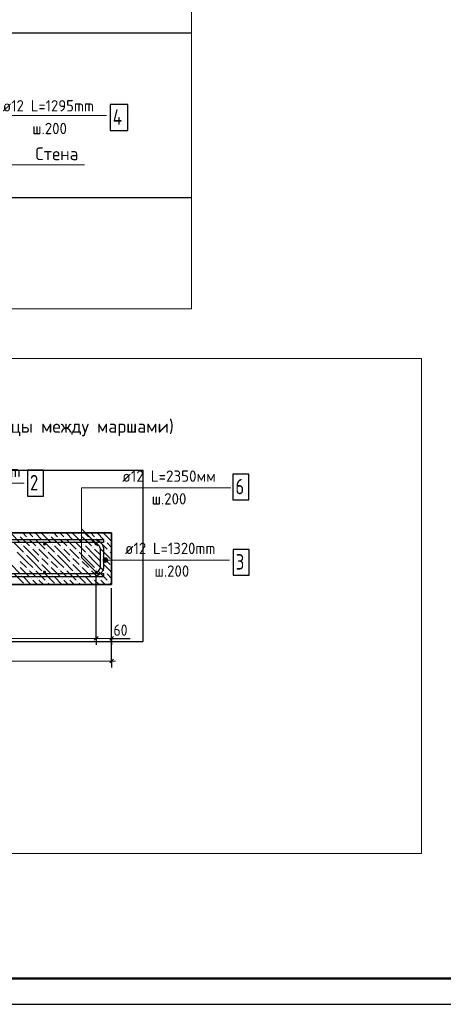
# Model space of a CAD drawing. Header units: millimetres. Extents: x 0 to 21005, y 0 to 14855.
# Tile 8 of 18: x 6752 to 10855, y 0 to 9545. Entities that reach past the tile are written whole.
import ezdxf

# ---------------------------------------------------------------- set-up
doc = ezdxf.new("R2010")
doc.units = ezdxf.units.MM
for name, color, linetype, lineweight in [('Standard', 7, 'Continuous', 25), ('Обрамление П-обр. равн.', 7, 'Continuous', 25), ('Позиционная метка линия выноска', 7, 'Continuous', 13), ('Размерная линия_ общее', 7, 'Continuous', 13), ('Текст_ общее', 7, 'Continuous', 25), ('Фоновоя арматура Х1', 7, 'Continuous', 25)]:
    doc.layers.add(name, color=color, linetype=linetype, lineweight=lineweight)
doc.layers.add('ЖБ Лестница', color=7, linetype='Continuous', lineweight=25, true_color=0xe0e0ff)
doc.layers.add('Размерная выноска', color=7, linetype='Continuous')
doc.styles.add('ISOCPEUR', font='txt')

msp = doc.modelspace()

# ---------------------------------------------------------------- hatches: boundary and pattern name
at = {"linetype": 'Continuous', "lineweight": 25, "transparency": 33554687}
for points in [[(7008, 4462.6), (7006.8, 4468.4), (7003.6, 4473.2), (6998.7, 4476.5), (6993, 4477.6), (6987.2, 4476.5), (6982.3, 4473.2), (6979.1, 4468.4), (6978, 4462.6), (6979.1, 4456.9), (6982.3, 4452), (6987.2, 4448.8), (6993, 4447.6), (6998.7, 4448.8), (7003.6, 4452), (7006.8, 4456.9)], [(7508, 4462.6), (7506.8, 4468.4), (7503.6, 4473.2), (7498.7, 4476.5), (7493, 4477.6), (7487.2, 4476.5), (7482.3, 4473.2), (7479.1, 4468.4), (7478, 4462.6), (7479.1, 4456.9), (7482.3, 4452), (7487.2, 4448.8), (7493, 4447.6), (7498.7, 4448.8), (7503.6, 4452), (7506.8, 4456.9)], [(7008, 4190.1), (7006.8, 4195.9), (7003.6, 4200.7), (6998.7, 4204), (6993, 4205.1), (6987.2, 4204), (6982.3, 4200.7), (6979.1, 4195.9), (6978, 4190.1), (6979.1, 4184.4), (6982.3, 4179.5), (6987.2, 4176.3), (6993, 4175.1), (6998.7, 4176.3), (7003.6, 4179.5), (7006.8, 4184.4)], [(7508, 4190.1), (7506.8, 4195.9), (7503.6, 4200.7), (7498.7, 4204), (7493, 4205.1), (7487.2, 4204), (7482.3, 4200.7), (7479.1, 4195.9), (7478, 4190.1), (7479.1, 4184.4), (7482.3, 4179.5), (7487.2, 4176.3), (7493, 4175.1), (7498.7, 4176.3), (7503.6, 4179.5), (7506.8, 4184.4)]]:
    msp.add_hatch(color=7, dxfattribs=at).paths.add_polyline_path(points)
at = {"layer": 'ЖБ Лестница', "linetype": 'Continuous', "lineweight": 18, "transparency": 33554687}
for points in [[(6829.8, 4518.3), (6833.1, 4521.6), (6836.3, 4518.3), (6833.1, 4515.1)], [(6889.8, 4518.3), (6893.1, 4521.6), (6896.3, 4518.3), (6893.1, 4515.1)], [(6979.8, 4488.3), (6983.1, 4491.6), (6986.3, 4488.3), (6983.1, 4485.1)], [(7039.8, 4548.3), (7043.1, 4551.6), (7046.3, 4548.3), (7043.1, 4545.1)], [(7129.8, 4518.3), (7133.1, 4521.6), (7136.3, 4518.3), (7133.1, 4515.1)], [(7189.8, 4518.3), (7193.1, 4521.6), (7196.3, 4518.3), (7193.1, 4515.1)], [(7279.8, 4488.3), (7283.1, 4491.6), (7286.3, 4488.3), (7283.1, 4485.1)], [(7339.8, 4548.3), (7343.1, 4551.6), (7346.3, 4548.3), (7343.1, 4545.1)], [(7429.8, 4518.3), (7433.1, 4521.6), (7436.3, 4518.3), (7433.1, 4515.1)], [(7489.8, 4518.3), (7493.1, 4521.6), (7496.3, 4518.3), (7493.1, 4515.1)], [(7579.8, 4488.3), (7583.1, 4491.6), (7586.3, 4488.3), (7583.1, 4485.1)], [(7639.8, 4548.3), (7642.7, 4551.1), (7642.7, 4545.5)], [(6769.8, 4458.3), (6773.1, 4461.6), (6776.3, 4458.3), (6773.1, 4455.1)], [(6859.8, 4428.3), (6863.1, 4431.6), (6866.3, 4428.3), (6863.1, 4425.1)], [(6919.8, 4428.3), (6923.1, 4431.6), (6926.3, 4428.3), (6923.1, 4425.1)], [(7009.8, 4398.3), (7013.1, 4401.6), (7016.3, 4398.3), (7013.1, 4395.1)], [(7069.8, 4458.3), (7073.1, 4461.6), (7076.3, 4458.3), (7073.1, 4455.1)], [(7159.8, 4428.3), (7163.1, 4431.6), (7166.3, 4428.3), (7163.1, 4425.1)], [(7219.8, 4428.3), (7223.1, 4431.6), (7226.3, 4428.3), (7223.1, 4425.1)], [(7309.8, 4398.3), (7313.1, 4401.6), (7316.3, 4398.3), (7313.1, 4395.1)], [(7369.8, 4458.3), (7373.1, 4461.6), (7376.3, 4458.3), (7373.1, 4455.1)], [(7459.8, 4428.3), (7463.1, 4431.6), (7466.3, 4428.3), (7463.1, 4425.1)], [(7519.8, 4428.3), (7523.1, 4431.6), (7526.3, 4428.3), (7523.1, 4425.1)], [(7609.8, 4398.3), (7613.1, 4401.6), (7616.3, 4398.3), (7613.1, 4395.1)], [(6799.8, 4368.3), (6803.1, 4371.6), (6806.3, 4368.3), (6803.1, 4365.1)], [(6949.8, 4338.3), (6953.1, 4341.6), (6956.3, 4338.3), (6953.1, 4335.1)], [(7039.8, 4308.3), (7043.1, 4311.6), (7046.3, 4308.3), (7043.1, 4305.1)], [(7099.8, 4368.3), (7103.1, 4371.6), (7106.3, 4368.3), (7103.1, 4365.1)], [(7249.8, 4338.3), (7253.1, 4341.6), (7256.3, 4338.3), (7253.1, 4335.1)], [(7339.8, 4308.3), (7343.1, 4311.6), (7346.3, 4308.3), (7343.1, 4305.1)], [(7399.8, 4368.3), (7403.1, 4371.6), (7406.3, 4368.3), (7403.1, 4365.1)], [(7549.8, 4338.3), (7553.1, 4341.6), (7556.3, 4338.3), (7553.1, 4335.1)], [(7639.8, 4308.3), (7642.7, 4311.1), (7642.7, 4305.5)], [(6829.8, 4218.3), (6833.1, 4221.6), (6836.3, 4218.3), (6833.1, 4215.1)], [(6889.8, 4218.3), (6893.1, 4221.6), (6896.3, 4218.3), (6893.1, 4215.1)], [(6949.8, 4278.3), (6953.1, 4281.6), (6956.3, 4278.3), (6953.1, 4275.1)], [(7039.8, 4248.3), (7043.1, 4251.6), (7046.3, 4248.3), (7043.1, 4245.1)], [(7129.8, 4218.3), (7133.1, 4221.6), (7136.3, 4218.3), (7133.1, 4215.1)], [(7189.8, 4218.3), (7193.1, 4221.6), (7196.3, 4218.3), (7193.1, 4215.1)], [(7249.8, 4278.3), (7253.1, 4281.6), (7256.3, 4278.3), (7253.1, 4275.1)], [(7339.8, 4248.3), (7343.1, 4251.6), (7346.3, 4248.3), (7343.1, 4245.1)], [(7429.8, 4218.3), (7433.1, 4221.6), (7436.3, 4218.3), (7433.1, 4215.1)], [(7489.8, 4218.3), (7493.1, 4221.6), (7496.3, 4218.3), (7493.1, 4215.1)], [(7549.8, 4278.3), (7553.1, 4281.6), (7556.3, 4278.3), (7553.1, 4275.1)], [(7639.8, 4248.3), (7642.7, 4251.1), (7642.7, 4245.5)], [(6769.8, 4158.3), (6773.1, 4161.6), (6776.3, 4158.3), (6773.1, 4155.1)], [(6859.8, 4128.3), (6863.1, 4131.6), (6866.3, 4128.3), (6863.1, 4125.1)], [(6919.8, 4128.3), (6923.1, 4131.6), (6926.3, 4128.3), (6923.1, 4125.1)], [(6979.8, 4188.3), (6983.1, 4191.6), (6986.3, 4188.3), (6983.1, 4185.1)], [(7069.8, 4158.3), (7073.1, 4161.6), (7076.3, 4158.3), (7073.1, 4155.1)], [(7159.8, 4128.3), (7163.1, 4131.6), (7166.3, 4128.3), (7163.1, 4125.1)], [(7219.8, 4128.3), (7223.1, 4131.6), (7226.3, 4128.3), (7223.1, 4125.1)], [(7279.8, 4188.3), (7283.1, 4191.6), (7286.3, 4188.3), (7283.1, 4185.1)], [(7369.8, 4158.3), (7373.1, 4161.6), (7376.3, 4158.3), (7373.1, 4155.1)], [(7459.8, 4128.3), (7463.1, 4131.6), (7466.3, 4128.3), (7463.1, 4125.1)], [(7519.8, 4128.3), (7523.1, 4131.6), (7526.3, 4128.3), (7523.1, 4125.1)], [(7579.8, 4188.3), (7583.1, 4191.6), (7586.3, 4188.3), (7583.1, 4185.1)], [(6801.7, 4070.1), (6803.1, 4071.6), (6804.5, 4070.1)], [(7009.8, 4098.3), (7013.1, 4101.6), (7016.3, 4098.3), (7013.1, 4095.1)], [(7101.7, 4070.1), (7103.1, 4071.6), (7104.5, 4070.1)], [(7309.8, 4098.3), (7313.1, 4101.6), (7316.3, 4098.3), (7313.1, 4095.1)], [(7401.7, 4070.1), (7403.1, 4071.6), (7404.5, 4070.1)], [(7609.8, 4098.3), (7613.1, 4101.6), (7616.3, 4098.3), (7613.1, 4095.1)]]:
    msp.add_hatch(color=7, dxfattribs=at).paths.add_polyline_path(points, flags=16)
at = {"layer": 'Текст_ общее', "linetype": 'Continuous', "lineweight": 13, "transparency": 33554687}
for points in [[(7562.5, 4295.2), (7562.5, 4317.7), (7559.4, 4306.5)], [(7562.5, 4317.7), (7570.6, 4287.1), (7570.6, 4325.8)], [(7562.5, 4317.7), (7562.5, 4295.2), (7570.6, 4287.1)], [(7570.6, 4325.8), (7581.9, 4284), (7581.9, 4329)], [(7570.6, 4325.8), (7570.6, 4287.1), (7581.9, 4284)], [(7581.9, 4329), (7581.9, 4284), (7593.1, 4287.1)], [(7581.9, 4329), (7593.1, 4287.1), (7593.1, 4325.8)], [(7593.1, 4325.8), (7593.1, 4287.1), (7601.2, 4295.2)], [(7593.1, 4325.8), (7601.2, 4295.2), (7601.2, 4317.7)], [(7601.2, 4317.7), (7601.2, 4295.2), (7604.4, 4306.5)]]:
    msp.add_hatch(color=7, dxfattribs=at).paths.add_polyline_path(points)

# ---------------------------------------------------------------- linework, layer by layer
at = {"color": 7, "linetype": 'Continuous', "lineweight": 25, "transparency": 33554687}
for points in [[(8816.7, 4889.2), (8971.7, 4889.2), (8971.7, 5139.2), (8816.7, 5139.2), (8816.7, 4889.2)], [(3580.2, 4507.6), (7565.2, 4507.6), (7565.2, 4477.6), (3580.2, 4477.6), (3580.2, 4507.6)], [(3580.2, 4175.1), (7565.2, 4175.1), (7565.2, 4145.1), (3580.2, 4145.1), (3580.2, 4175.1)]]:
    msp.add_lwpolyline(points, dxfattribs=at)
at = {"layer": 'Standard', "color": 254, "linetype": 'Continuous', "lineweight": 25, "true_color": 0xc4c4ff, "transparency": 33554687}
msp.add_line((3596.9, 7821.8), (8416.2, 7821.8), dxfattribs=at)
at = {"layer": 'Standard', "color": 7, "linetype": 'Continuous', "lineweight": 25, "transparency": 33554687}
msp.add_lwpolyline([(0, 0), (21000, 0), (21000, 14850), (0, 14850), (0, 0)], close=True, dxfattribs=at)
at = {"layer": 'Standard', "color": 7, "linetype": 'Continuous', "lineweight": 50, "transparency": 33554687}
msp.add_lwpolyline([(1000, 14600), (20750, 14600), (20750, 250), (1000, 250), (1000, 14600)], close=True, dxfattribs=at)
at = {"layer": 'Standard', "color": 7, "linetype": 'Continuous', "lineweight": 13, "transparency": 33554687}
for points in [[(8416.2, 10359.2), (2398.2, 10359.2), (2398.2, 6742), (8416.2, 6742), (8416.2, 10359.2)], [(10645.2, 6260.6), (820.5, 6260.6), (820.5, 1461.6), (10645.2, 1461.6), (10645.2, 6260.6)]]:
    msp.add_lwpolyline(points, dxfattribs=at)
at = {"layer": 'Standard', "color": 254, "linetype": 'Continuous', "lineweight": 25, "true_color": 0xc4c4ff, "transparency": 33554687}
for points in [[(8416.2, 9414), (3596.9, 9414), (3596.9, 7821.8)], [(2796.1, 3517), (7948.4, 3517), (7948.4, 5174.5), (2796.1, 5174.5), (2796.1, 3517)]]:
    msp.add_lwpolyline(points, dxfattribs=at)
at = {"layer": 'ЖБ Лестница', "color": 7, "linetype": 'Continuous', "lineweight": 35, "transparency": 33554687}
for p, q in [((7642.7, 4570.1), (4017.7, 4570.1)), ((7642.7, 4070.1), (7642.7, 4570.1)), ((4017.7, 4070.1), (7642.7, 4070.1))]:
    msp.add_line(p, q, dxfattribs=at)
at = {"layer": 'ЖБ Лестница', "color": 9, "linetype": 'Continuous', "lineweight": 18, "true_color": 0xc7c7c7, "transparency": 33554687}
for p, q in [((6668.1, 4563.3), (6758.1, 4473.3)), ((6758.1, 4533.3), (6848.1, 4443.3)), ((6781.3, 4570.1), (6818.1, 4533.3)), ((6841.3, 4570.1), (6878.1, 4533.3)), ((6878.1, 4473.3), (6848.1, 4503.3)), ((6901.3, 4570.1), (6968.1, 4503.3)), ((6908.1, 4503.3), (6998.1, 4413.3)), ((6968.1, 4563.3), (7058.1, 4473.3)), ((7028.1, 4563.3), (7021.3, 4570.1)), ((7058.1, 4533.3), (7148.1, 4443.3)), ((7081.3, 4570.1), (7118.1, 4533.3)), ((7141.3, 4570.1), (7178.1, 4533.3)), ((7178.1, 4473.3), (7148.1, 4503.3)), ((7201.3, 4570.1), (7268.1, 4503.3)), ((7208.1, 4503.3), (7298.1, 4413.3)), ((7268.1, 4563.3), (7358.1, 4473.3)), ((7328.1, 4563.3), (7321.3, 4570.1)), ((7358.1, 4533.3), (7448.1, 4443.3)), ((7381.3, 4570.1), (7418.1, 4533.3)), ((7441.3, 4570.1), (7478.1, 4533.3)), ((7478.1, 4473.3), (7448.1, 4503.3)), ((7501.3, 4570.1), (7568.1, 4503.3)), ((7508.1, 4503.3), (7598.1, 4413.3)), ((7568.1, 4563.3), (7642.7, 4488.7)), ((7628.1, 4563.3), (7621.3, 4570.1)), ((6698.1, 4473.3), (6788.1, 4383.3)), ((6878.1, 4353.3), (6788.1, 4443.3)), ((6908.1, 4443.3), (6878.1, 4473.3)), ((6878.1, 4413.3), (6938.1, 4353.3)), ((6938.1, 4413.3), (7028.1, 4323.3)), ((6998.1, 4473.3), (7088.1, 4383.3)), ((7178.1, 4353.3), (7088.1, 4443.3)), ((7208.1, 4443.3), (7178.1, 4473.3)), ((7178.1, 4413.3), (7238.1, 4353.3)), ((7238.1, 4413.3), (7328.1, 4323.3)), ((7298.1, 4473.3), (7388.1, 4383.3)), ((7478.1, 4353.3), (7388.1, 4443.3)), ((7508.1, 4443.3), (7478.1, 4473.3)), ((7478.1, 4413.3), (7538.1, 4353.3)), ((7538.1, 4413.3), (7628.1, 4323.3)), ((7598.1, 4473.3), (7642.7, 4428.7)), ((6818.1, 4293.3), (6728.1, 4383.3)), ((6818.1, 4353.3), (6878.1, 4293.3)), ((6878.1, 4353.3), (6938.1, 4293.3)), ((6998.1, 4293.3), (6968.1, 4323.3)), ((7118.1, 4293.3), (7028.1, 4383.3)), ((7118.1, 4353.3), (7178.1, 4293.3)), ((7178.1, 4353.3), (7238.1, 4293.3)), ((7298.1, 4293.3), (7268.1, 4323.3)), ((7418.1, 4293.3), (7328.1, 4383.3)), ((7418.1, 4353.3), (7478.1, 4293.3)), ((7478.1, 4353.3), (7538.1, 4293.3)), ((7598.1, 4293.3), (7568.1, 4323.3)), ((7642.7, 4368.7), (7628.1, 4383.3)), ((6668.1, 4263.3), (6758.1, 4173.3)), ((6758.1, 4293.3), (6818.1, 4233.3)), ((6758.1, 4233.3), (6848.1, 4143.3)), ((6818.1, 4293.3), (6878.1, 4233.3)), ((6878.1, 4173.3), (6848.1, 4203.3)), ((6878.1, 4293.3), (6968.1, 4203.3)), ((6908.1, 4203.3), (6998.1, 4113.3)), ((6968.1, 4263.3), (7058.1, 4173.3)), ((7028.1, 4263.3), (6998.1, 4293.3)), ((7058.1, 4293.3), (7118.1, 4233.3)), ((7058.1, 4233.3), (7148.1, 4143.3)), ((7118.1, 4293.3), (7178.1, 4233.3)), ((7178.1, 4173.3), (7148.1, 4203.3)), ((7178.1, 4293.3), (7268.1, 4203.3)), ((7208.1, 4203.3), (7298.1, 4113.3)), ((7268.1, 4263.3), (7358.1, 4173.3)), ((7328.1, 4263.3), (7298.1, 4293.3)), ((7358.1, 4293.3), (7418.1, 4233.3)), ((7358.1, 4233.3), (7448.1, 4143.3)), ((7418.1, 4293.3), (7478.1, 4233.3)), ((7478.1, 4173.3), (7448.1, 4203.3)), ((7478.1, 4293.3), (7568.1, 4203.3)), ((7508.1, 4203.3), (7598.1, 4113.3)), ((7568.1, 4263.3), (7642.7, 4188.7)), ((7628.1, 4263.3), (7598.1, 4293.3)), ((6698.1, 4173.3), (6788.1, 4083.3)), ((6861.3, 4070.1), (6788.1, 4143.3)), ((6908.1, 4143.3), (6878.1, 4173.3)), ((6878.1, 4113.3), (6921.3, 4070.1)), ((6938.1, 4113.3), (6981.3, 4070.1)), ((6998.1, 4173.3), (7088.1, 4083.3)), ((7161.3, 4070.1), (7088.1, 4143.3)), ((7208.1, 4143.3), (7178.1, 4173.3)), ((7178.1, 4113.3), (7221.3, 4070.1)), ((7238.1, 4113.3), (7281.3, 4070.1)), ((7298.1, 4173.3), (7388.1, 4083.3)), ((7461.3, 4070.1), (7388.1, 4143.3)), ((7508.1, 4143.3), (7478.1, 4173.3)), ((7478.1, 4113.3), (7521.3, 4070.1)), ((7538.1, 4113.3), (7581.3, 4070.1)), ((7598.1, 4173.3), (7642.7, 4128.7)), ((7041.3, 4070.1), (7028.1, 4083.3)), ((7341.3, 4070.1), (7328.1, 4083.3)), ((7641.3, 4070.1), (7628.1, 4083.3))]:
    msp.add_line(p, q, dxfattribs=at)
at = {"layer": 'Обрамление П-обр. равн.', "color": 7, "linetype": 'Continuous', "lineweight": 25, "transparency": 33554687}
for points in [[(7628.4, 8471.7), (7798.4, 8471.7), (7798.4, 8721.7), (7628.4, 8721.7), (7628.4, 8471.7)], [(8820.4, 4158.8), (8975.4, 4158.8), (8975.4, 4408.8), (8820.4, 4408.8), (8820.4, 4158.8)]]:
    msp.add_lwpolyline(points, dxfattribs=at)
at = {"layer": 'Обрамление П-обр. равн.', "color": 38, "linetype": 'Continuous', "lineweight": 25, "true_color": 0x5f1e0f, "transparency": 33554687}
for points in [[(6038.7, 4507.6), (7465.1, 4507.6), (7483.4, 4505.1), (7502.5, 4498.8), (7520, 4489), (7534.5, 4476.9), (7546.5, 4462.5), (7556.3, 4444.9), (7562.6, 4425.9), (7565.2, 4407.6), (7565.2, 4245.2), (7562.6, 4226.9), (7556.3, 4207.8), (7546.5, 4190.3), (7534.5, 4175.8), (7520, 4163.8), (7502.5, 4154), (7483.4, 4147.7), (7465.1, 4145.1), (6038.7, 4145.1)], [(6038.7, 4175.1), (7463, 4175.1), (7476.6, 4177), (7490.3, 4181.5), (7502.9, 4188.6), (7513.2, 4197.1), (7521.7, 4207.4), (7528.7, 4219.9), (7533.3, 4233.7), (7535.2, 4247.2), (7535.2, 4405.5), (7533.3, 4419.1), (7528.7, 4432.8), (7521.7, 4445.4), (7513.2, 4455.6), (7502.9, 4464.2), (7490.3, 4471.2), (7476.6, 4475.7), (7463, 4477.6), (6038.7, 4477.6)]]:
    msp.add_lwpolyline(points, dxfattribs=at)
at = {"layer": 'Позиционная метка линия выноска', "color": 7, "linetype": 'Continuous', "lineweight": 13, "transparency": 33554687}
for p, q in [((7379.1, 8137.5), (6466.3, 8137.5)), ((7490.3, 4471.2), (7351.5, 4610))]:
    msp.add_line(p, q, dxfattribs=at)
for points in [[(5642.7, 4462.6), (5784.1, 4604), (5784.1, 5051.8), (6794.1, 5051.8)], [(7492.9, 4190.1), (7351.5, 4331.5), (7351.5, 5006.5), (8795.8, 5006.5)]]:
    msp.add_lwpolyline(points, dxfattribs=at)
at = {"layer": 'Размерная выноска', "color": 7, "linetype": 'Continuous', "lineweight": -3, "transparency": 33554687}
msp.add_line((7642.7, 3547.3), (7822.7, 3547.3), dxfattribs=at)
at = {"layer": 'Размерная линия_ общее', "color": 253, "linetype": 'Continuous', "lineweight": -3, "true_color": 0xa0a0a0, "transparency": 33554687}
for p, q in [((7642.7, 3327.9), (7642.7, 4032.6)), ((7492.9, 3547.3), (7492.9, 3609.8)), ((7492.9, 3547.3), (7492.9, 3484.8)), ((7642.7, 3547.3), (7642.7, 3609.8)), ((7642.7, 3547.3), (7642.7, 3484.8)), ((7642.7, 3327.9), (7642.7, 3390.4)), ((7642.7, 3327.9), (7642.7, 3265.4))]:
    msp.add_line(p, q, dxfattribs=at)
at = {"layer": 'Размерная линия_ общее', "color": 7, "linetype": 'Continuous', "lineweight": 13, "transparency": 33554687}
for p, q in [((4142.7, 3547.3), (7492.9, 3547.3)), ((7492.9, 3547.3), (7642.7, 3547.3)), ((7642.7, 3547.3), (7680.2, 3547.3)), ((4017.7, 3327.9), (7642.7, 3327.9)), ((7642.7, 3327.9), (7680.2, 3327.9))]:
    msp.add_line(p, q, dxfattribs=at)
at = {"layer": 'Размерная линия_ общее', "color": 7, "linetype": 'Continuous', "lineweight": 25, "transparency": 33554687}
for p, q in [((7474.2, 3528.5), (7511.7, 3566)), ((7623.9, 3528.5), (7661.4, 3566)), ((7623.9, 3309.2), (7661.4, 3346.7))]:
    msp.add_line(p, q, dxfattribs=at)
at = {"layer": 'Размерная линия_ общее', "color": 253, "linetype": 'Continuous', "lineweight": -3, "true_color": 0xa0a0a0, "transparency": 33554687}
for points in [[(7492.9, 3547.3), (7492.9, 3555.8), (7492.9, 3555.8), (7492.9, 4140.1)], [(7642.7, 3547.3), (7642.7, 3555.8), (7642.7, 3555.8), (7642.7, 4020.1)]]:
    msp.add_lwpolyline(points, dxfattribs=at)
at = {"layer": 'Текст_ общее', "color": 7, "linetype": 'Continuous', "lineweight": 13, "transparency": 33554687}
for p, q in [((6391.3, 8615), (7593.4, 8615)), ((7559.4, 4306.5), (7559.4, 4306.5)), ((7581.9, 4329), (7581.9, 4329)), ((7581.9, 4306.5), (8783.9, 4306.5)), ((7604.4, 4306.5), (7604.4, 4306.5)), ((7581.9, 4284), (7581.9, 4284))]:
    msp.add_line(p, q, dxfattribs=at)
msp.add_circle((7581.9, 4306.5), 22.5, dxfattribs=at)
at = {"layer": 'Фоновоя арматура Х1', "color": 7, "linetype": 'Continuous', "lineweight": 25, "transparency": 33554687}
msp.add_lwpolyline([(6826.6, 4926.8), (6981.6, 4926.8), (6981.6, 5176.8), (6826.6, 5176.8), (6826.6, 4926.8)], dxfattribs=at)

# ---------------------------------------------------------------- texts
at = {"color": 7, "linetype": 'Continuous', "lineweight": 13, "transparency": 33554687, "attachment_point": 7, "style": 'ISOCPEUR'}
for s, insert, char_height, width in [('\\W0.96;ø12 L=2350мм ', (7744.8, 5065.2), 110, 1053.168), ('\\W0.78;6', (8841.7, 4944.2), 150, 163.203), ('\\W0.95;ш.200 ', (8030.8, 4845.2), 110, 481.065)]:
    msp.add_mtext(s, dxfattribs=dict(at, insert=insert, char_height=char_height, width=width))
at = {"layer": 'Standard', "color": 7, "linetype": 'Continuous', "lineweight": 50, "transparency": 33554687, "insert": (3307.7, 5506.9), "char_height": 125, "width": 4996.987, "attachment_point": 7, "style": 'ISOCPEUR'}
msp.add_mtext('\\W0.99;(Сечение промежуточной площадки лестницы между маршами)', dxfattribs=at)
at = {"layer": 'Обрамление П-обр. равн.', "color": 7, "linetype": 'Continuous', "lineweight": 13, "transparency": 33554687, "attachment_point": 7, "style": 'ISOCPEUR'}
for s, insert, char_height, width in [('\\W0.94;ø12 L=1295mm ', (6587.9, 8655.4), 110, 1052.191), ('\\W0.80;4', (7653.4, 8526.7), 150, 179.919), ('\\W0.95;ш.200 ', (6873.9, 8435.4), 110, 481.065), ('\\W0.94;ø12 L=1320mm ', (7772.4, 4365.1), 110, 1052.191), ('\\W0.78;3', (8845.4, 4213.8), 150, 163.203), ('\\W0.95;ш.200 ', (8058.4, 4145.1), 110, 481.065)]:
    msp.add_mtext(s, dxfattribs=dict(at, insert=insert, char_height=char_height, width=width))
at = {"layer": 'Размерная линия_ общее', "color": 7, "linetype": 'Continuous', "lineweight": 25, "transparency": 33554687, "insert": (7661.4, 3572.3), "char_height": 110, "width": 201.962, "attachment_point": 7, "style": 'ISOCPEUR'}
msp.add_mtext('\\W0.87;60', dxfattribs=at)
at = {"layer": 'Текст_ общее', "color": 7, "linetype": 'Continuous', "lineweight": 25, "transparency": 33554687, "insert": (6904.1, 8183.3), "char_height": 125, "width": 534.063, "attachment_point": 7, "style": 'ISOCPEUR'}
msp.add_mtext('\\W0.95;Стена', dxfattribs=at)
at = {"layer": 'Фоновоя арматура Х1', "color": 7, "linetype": 'Continuous', "lineweight": 13, "transparency": 33554687, "attachment_point": 7, "style": 'ISOCPEUR'}
for s, insert, char_height, width in [('\\W0.96;ø12 L=3450mm ', (5834.1, 5110.5), 110, 1086.306), ('\\W0.78;2', (6851.6, 4981.8), 150, 163.203)]:
    msp.add_mtext(s, dxfattribs=dict(at, insert=insert, char_height=char_height, width=width))

doc.saveas('drawing.dxf')
